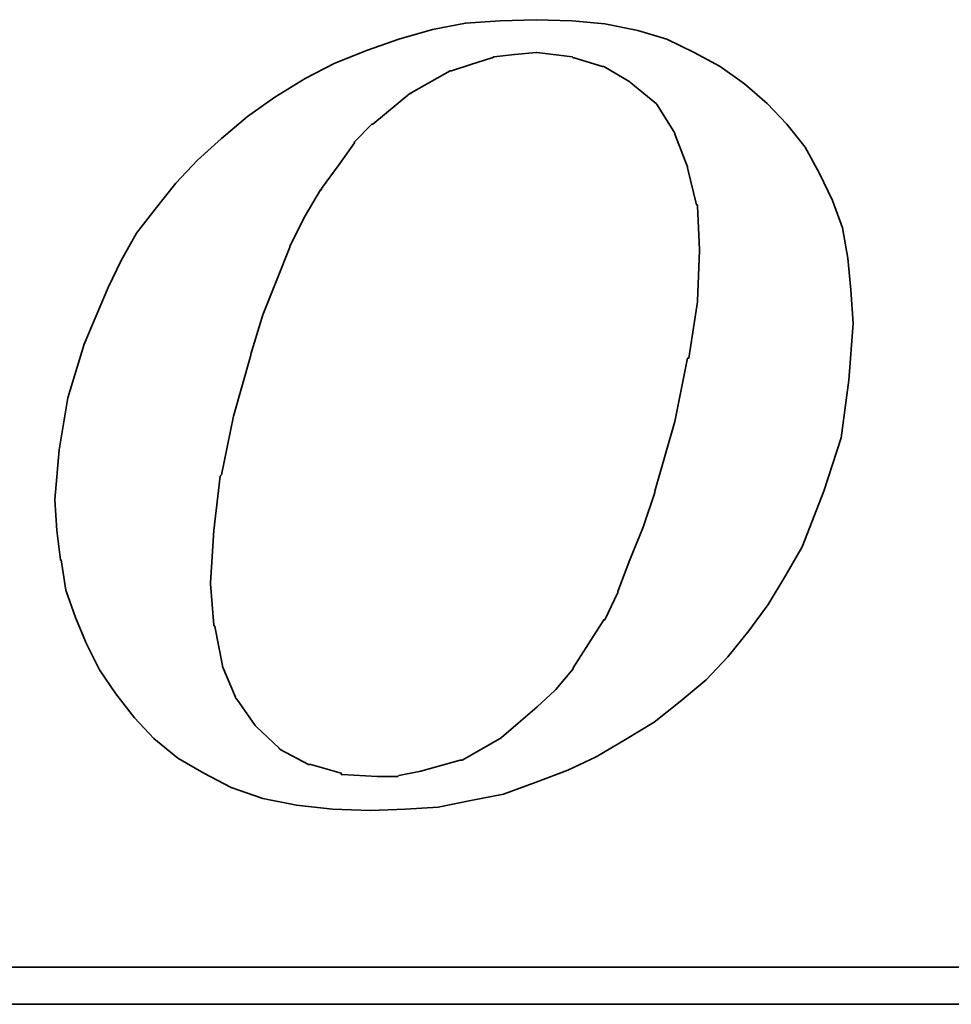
# Model space of a CAD drawing. Extents: x 8 to 237, y 68 to 180.
# Tile 35 of 51: x 206.9 to 209.17, y 125.7 to 128.1. Entities that reach past the tile are written whole.
import ezdxf

# ---------------------------------------------------------------- set-up
doc = ezdxf.new("R2010")
doc.units = 0
doc.header["$LTSCALE"] = 3
doc.header["$MEASUREMENT"] = 0
doc.layers.add('DIM', color=4, linetype='Continuous')
doc.layers.add('layer 1', color=7, linetype='Continuous')

# ---------------------------------------------------------------- blocks, each defined once
blk = doc.blocks.new('TBI MOTION logo(完整正式版)')
at = {"layer": 'layer 1', "color": 22, "lineweight": 35}
for points, knots in [([(-11.34375, -6.98375), (-11.34375, -6.98375), (-10.91375, -7.43875), (-10.91375, -7.43875), (-10.91375, -7.43875), (-10.91375, -7.43875), (-10.38625, -7.87125), (-10.38625, -7.87125), (-10.38625, -7.87125), (-10.38625, -7.87125), (-9.81125, -8.20375), (-9.81125, -8.20375), (-9.81125, -8.20375), (-9.81125, -8.20375), (-9.21125, -8.51875), (-9.21125, -8.51875), (-9.21125, -8.51875), (-9.21125, -8.51875), (-8.51625, -8.75875), (-8.51625, -8.75875), (-8.51625, -8.75875), (-8.51625, -8.75875), (-7.77125, -8.90375), (-7.77125, -8.90375), (-7.77125, -8.90375), (-7.77125, -8.90375), (-6.97875, -8.99875), (-6.97875, -8.99875), (-6.97875, -8.99875), (-6.97875, -8.99875), (-6.14125, -9.02375), (-6.14125, -9.02375), (-6.14125, -9.02375), (-6.14125, -9.02375), (-5.37125, -8.99875), (-5.37125, -8.99875), (-5.37125, -8.99875), (-5.37125, -8.99875), (-4.65375, -8.94875), (-4.65375, -8.94875), (-4.65375, -8.94875), (-4.65375, -8.94875), (-3.93375, -8.80625), (-3.93375, -8.80625), (-3.93375, -8.80625), (-3.93375, -8.80625), (-3.21375, -8.66375), (-3.21375, -8.66375), (-3.21375, -8.66375), (-3.21375, -8.66375), (-2.49375, -8.39875), (-2.49375, -8.39875), (-2.49375, -8.39875), (-2.49375, -8.39875), (-1.79875, -8.13375), (-1.79875, -8.13375), (-1.79875, -8.13375), (-1.79875, -8.13375), (-1.17375, -7.84375), (-1.17375, -7.84375), (-1.17375, -7.84375), (-1.17375, -7.84375), (-0.52375, -7.46375), (-0.52375, -7.46375), (-0.52375, -7.46375), (-0.52375, -7.46375), (0.10124, -7.07875), (0.10124, -7.07875), (0.10124, -7.07875), (0.10124, -7.07875), (0.67625, -6.62375), (0.67625, -6.62375), (0.67625, -6.62375), (0.67625, -6.62375), (1.24874, -6.14375), (1.24874, -6.14375), (1.24874, -6.14375), (1.24874, -6.14375), (1.72874, -5.64125), (1.72874, -5.64125), (1.72874, -5.64125), (1.72874, -5.64125), (2.18624, -5.06375), (2.18624, -5.06375), (2.18624, -5.06375), (2.18624, -5.06375), (2.61625, -4.48874), (2.61625, -4.48874), (2.61625, -4.48874), (2.61625, -4.48874), (3.00125, -3.83874), (3.00125, -3.83874), (3.00125, -3.83874), (3.00125, -3.83874), (3.36124, -3.21374), (3.36124, -3.21374), (3.36124, -3.21374), (3.36124, -3.21374), (3.84374, -1.99125), (3.84374, -1.99125), (3.84374, -1.99125), (3.84374, -1.99125), (4.22625, -0.81875), (4.22625, -0.81875), (4.22625, -0.81875), (4.22625, -0.81875), (4.39125, 0.45624), (4.39125, 0.45624), (4.39125, 0.45624), (4.39125, 0.45624), (4.48874, 1.70124), (4.48874, 1.70124), (4.48874, 1.70124), (4.48874, 1.70124), (4.43874, 2.44625), (4.43874, 2.44625), (4.43874, 2.44625), (4.43874, 2.44625), (4.36874, 3.14125), (4.36874, 3.14125), (4.36874, 3.14125), (4.36874, 3.14125), (4.25125, 3.81125), (4.25125, 3.81125), (4.25125, 3.81125), (4.25125, 3.81125), (4.03124, 4.41125), (4.03124, 4.41125), (4.03124, 4.41125), (4.03124, 4.41125), (3.74374, 5.01125), (3.74374, 5.01125), (3.74374, 5.01125), (3.74374, 5.01125), (3.43124, 5.58875), (3.43124, 5.58875), (3.43124, 5.58875), (3.43124, 5.58875), (3.02625, 6.09125), (3.02625, 6.09125), (3.02625, 6.09125), (3.02625, 6.09125), (2.59374, 6.54875), (2.59374, 6.54875), (2.59374, 6.54875), (2.59374, 6.54875), (2.09124, 6.98125), (2.09124, 6.98125), (2.09124, 6.98125), (2.09124, 6.98125), (1.56124, 7.36625), (1.56124, 7.36625), (1.56124, 7.36625), (1.56124, 7.36625), (0.98624, 7.67625), (0.98624, 7.67625), (0.98624, 7.67625), (0.98624, 7.67625), (0.38624, 7.96375), (0.38624, 7.96375), (0.38624, 7.96375), (0.38624, 7.96375), (-0.25875, 8.15625), (-0.25875, 8.15625), (-0.25875, 8.15625), (-0.25875, 8.15625), (-0.98125, 8.30125), (-0.98125, 8.30125), (-0.98125, 8.30125), (-0.98125, 8.30125), (-1.70124, 8.37125), (-1.70124, 8.37125), (-1.70124, 8.37125), (-1.70124, 8.37125), (-2.49375, 8.39624), (-2.49375, 8.39624), (-2.49375, 8.39624), (-2.49375, 8.39624), (-3.28625, 8.37125), (-3.28625, 8.37125), (-3.28625, 8.37125), (-3.28625, 8.37125), (-4.05125, 8.32125), (-4.05125, 8.32125), (-4.05125, 8.32125), (-4.05125, 8.32125), (-4.77375, 8.18125), (-4.77375, 8.18125), (-4.77375, 8.18125), (-4.77375, 8.18125), (-5.51625, 7.96375), (-5.51625, 7.96375), (-5.51625, 7.96375), (-5.51625, 7.96375), (-6.21125, 7.72625), (-6.21125, 7.72625), (-6.21125, 7.72625), (-6.21125, 7.72625), (-6.92875, 7.43625), (-6.92875, 7.43625), (-6.92875, 7.43625), (-6.92875, 7.43625), (-7.57875, 7.10125), (-7.57875, 7.10125), (-7.57875, 7.10125), (-7.57875, 7.10125), (-8.24875, 6.69125), (-8.24875, 6.69125), (-8.24875, 6.69125), (-8.24875, 6.69125), (-8.84875, 6.26125), (-8.84875, 6.26125), (-8.84875, 6.26125), (-8.84875, 6.26125), (-9.42625, 5.78125), (-9.42625, 5.78125), (-9.42625, 5.78125), (-9.42625, 5.78125), (-9.95375, 5.30125), (-9.95375, 5.30125), (-9.95375, 5.30125), (-9.95375, 5.30125), (-10.43375, 4.79624), (-10.43375, 4.79624), (-10.43375, 4.79624), (-10.43375, 4.79624), (-10.88875, 4.22125), (-10.88875, 4.22125), (-10.88875, 4.22125), (-10.88875, 4.22125), (-11.29875, 3.69375), (-11.29875, 3.69375), (-11.29875, 3.69375), (-11.29875, 3.69375), (-11.63375, 3.09125), (-11.63375, 3.09125), (-11.63375, 3.09125), (-11.63375, 3.09125), (-11.91875, 2.49625), (-11.91875, 2.49625), (-11.91875, 2.49625), (-11.91875, 2.49625), (-12.44875, 1.24625), (-12.44875, 1.24625), (-12.44875, 1.24625), (-12.44875, 1.24625), (-12.80875, 0.06874), (-12.80875, 0.06874), (-12.80875, 0.06874), (-12.80875, 0.06874), (-12.99875, -1.07875), (-12.99875, -1.07875), (-12.99875, -1.07875), (-12.99875, -1.07875), (-13.09375, -2.18375), (-13.09375, -2.18375), (-13.09375, -2.18375), (-13.09375, -2.18375), (-13.04875, -2.85375), (-13.04875, -2.85375), (-13.04875, -2.85375), (-13.04875, -2.85375), (-12.97375, -3.50375), (-12.97375, -3.50375), (-12.97375, -3.50375), (-12.97375, -3.50375), (-12.95375, -3.50375), (-12.95375, -3.50375), (-12.95375, -3.50375), (-12.95375, -3.50375), (-12.85375, -4.17375), (-12.85375, -4.17375), (-12.85375, -4.17375), (-12.85375, -4.17375), (-12.63875, -4.77624), (-12.63875, -4.77624), (-12.63875, -4.77624), (-12.63875, -4.77624), (-12.39875, -5.35125), (-12.39875, -5.35125), (-12.39875, -5.35125), (-12.39875, -5.35125), (-12.11375, -5.92875), (-12.11375, -5.92875), (-12.11375, -5.92875), (-12.11375, -5.92875), (-11.75375, -6.45375), (-11.75375, -6.45375), (-11.75375, -6.45375), (-11.75375, -6.45375), (-11.34375, -6.98375), (-11.34375, -6.98375)], [0, 0, 0, 0, 0.01369863, 0.01369863, 0.01369863, 0.01369863, 0.02739726, 0.02739726, 0.02739726, 0.02739726, 0.04109589, 0.04109589, 0.04109589, 0.04109589, 0.05479452, 0.05479452, 0.05479452, 0.05479452, 0.06849315, 0.06849315, 0.06849315, 0.06849315, 0.08219178, 0.08219178, 0.08219178, 0.08219178, 0.09589041, 0.09589041, 0.09589041, 0.09589041, 0.10958904, 0.10958904, 0.10958904, 0.10958904, 0.12328767, 0.12328767, 0.12328767, 0.12328767, 0.1369863, 0.1369863, 0.1369863, 0.1369863, 0.15068493, 0.15068493, 0.15068493, 0.15068493, 0.16438356, 0.16438356, 0.16438356, 0.16438356, 0.17808219, 0.17808219, 0.17808219, 0.17808219, 0.19178082, 0.19178082, 0.19178082, 0.19178082, 0.20547945, 0.20547945, 0.20547945, 0.20547945, 0.21917808, 0.21917808, 0.21917808, 0.21917808, 0.23287671, 0.23287671, 0.23287671, 0.23287671, 0.24657534, 0.24657534, 0.24657534, 0.24657534, 0.26027397, 0.26027397, 0.26027397, 0.26027397, 0.2739726, 0.2739726, 0.2739726, 0.2739726, 0.28767123, 0.28767123, 0.28767123, 0.28767123, 0.30136986, 0.30136986, 0.30136986, 0.30136986, 0.31506849, 0.31506849, 0.31506849, 0.31506849, 0.32876712, 0.32876712, 0.32876712, 0.32876712, 0.34246575, 0.34246575, 0.34246575, 0.34246575, 0.35616438, 0.35616438, 0.35616438, 0.35616438, 0.36986301, 0.36986301, 0.36986301, 0.36986301, 0.38356164, 0.38356164, 0.38356164, 0.38356164, 0.39726027, 0.39726027, 0.39726027, 0.39726027, 0.4109589, 0.4109589, 0.4109589, 0.4109589, 0.42465753, 0.42465753, 0.42465753, 0.42465753, 0.43835616, 0.43835616, 0.43835616, 0.43835616, 0.45205479, 0.45205479, 0.45205479, 0.45205479, 0.46575342, 0.46575342, 0.46575342, 0.46575342, 0.47945205, 0.47945205, 0.47945205, 0.47945205, 0.49315068, 0.49315068, 0.49315068, 0.49315068, 0.50684932, 0.50684932, 0.50684932, 0.50684932, 0.52054795, 0.52054795, 0.52054795, 0.52054795, 0.53424658, 0.53424658, 0.53424658, 0.53424658, 0.54794521, 0.54794521, 0.54794521, 0.54794521, 0.56164384, 0.56164384, 0.56164384, 0.56164384, 0.57534247, 0.57534247, 0.57534247, 0.57534247, 0.5890411, 0.5890411, 0.5890411, 0.5890411, 0.60273973, 0.60273973, 0.60273973, 0.60273973, 0.61643836, 0.61643836, 0.61643836, 0.61643836, 0.63013699, 0.63013699, 0.63013699, 0.63013699, 0.64383562, 0.64383562, 0.64383562, 0.64383562, 0.65753425, 0.65753425, 0.65753425, 0.65753425, 0.67123288, 0.67123288, 0.67123288, 0.67123288, 0.68493151, 0.68493151, 0.68493151, 0.68493151, 0.69863014, 0.69863014, 0.69863014, 0.69863014, 0.71232877, 0.71232877, 0.71232877, 0.71232877, 0.7260274, 0.7260274, 0.7260274, 0.7260274, 0.73972603, 0.73972603, 0.73972603, 0.73972603, 0.75342466, 0.75342466, 0.75342466, 0.75342466, 0.76712329, 0.76712329, 0.76712329, 0.76712329, 0.78082192, 0.78082192, 0.78082192, 0.78082192, 0.79452055, 0.79452055, 0.79452055, 0.79452055, 0.80821918, 0.80821918, 0.80821918, 0.80821918, 0.82191781, 0.82191781, 0.82191781, 0.82191781, 0.83561644, 0.83561644, 0.83561644, 0.83561644, 0.84931507, 0.84931507, 0.84931507, 0.84931507, 0.8630137, 0.8630137, 0.8630137, 0.8630137, 0.87671233, 0.87671233, 0.87671233, 0.87671233, 0.89041096, 0.89041096, 0.89041096, 0.89041096, 0.90410959, 0.90410959, 0.90410959, 0.90410959, 0.91780822, 0.91780822, 0.91780822, 0.91780822, 0.93150685, 0.93150685, 0.93150685, 0.93150685, 0.94520548, 0.94520548, 0.94520548, 0.94520548, 0.95890411, 0.95890411, 0.95890411, 0.95890411, 0.97260274, 0.97260274, 0.97260274, 0.97260274, 0.98630137, 0.98630137, 0.98630137, 0.98630137, 1, 1, 1, 1]), ([(-8.77875, 1.03124), (-8.77875, 1.03124), (-8.51625, 1.89625), (-8.51625, 1.89625), (-8.51625, 1.89625), (-8.51625, 1.89625), (-8.20375, 2.66375), (-8.20375, 2.66375), (-8.20375, 2.66375), (-8.20375, 2.66375), (-7.91625, 3.38125), (-7.91625, 3.38125), (-7.91625, 3.38125), (-7.91625, 3.38125), (-7.91625, 3.40624), (-7.91625, 3.40624), (-7.91625, 3.40624), (-7.91625, 3.40624), (-7.57875, 4.07624), (-7.57875, 4.07624), (-7.57875, 4.07624), (-7.57875, 4.07624), (-7.24375, 4.65125), (-7.24375, 4.65125), (-7.24375, 4.65125), (-7.24375, 4.65125), (-7.21875, 4.65125), (-7.21875, 4.65125), (-7.21875, 4.65125), (-7.21875, 4.65125), (-7.21875, 4.67624), (-7.21875, 4.67624), (-7.21875, 4.67624), (-7.21875, 4.67624), (-6.83625, 5.20375), (-6.83625, 5.20375), (-6.83625, 5.20375), (-6.83625, 5.20375), (-6.49875, 5.68625), (-6.49875, 5.68625), (-6.49875, 5.68625), (-6.49875, 5.68625), (-6.49875, 5.70625), (-6.49875, 5.70625), (-6.49875, 5.70625), (-6.49875, 5.70625), (-6.11625, 6.09125), (-6.11625, 6.09125), (-6.11625, 6.09125), (-6.11625, 6.09125), (-6.09125, 6.09125), (-6.09125, 6.09125), (-6.09125, 6.09125), (-6.09125, 6.09125), (-5.27375, 6.76625), (-5.27375, 6.76625), (-5.27375, 6.76625), (-5.27375, 6.76625), (-5.24875, 6.76625), (-5.24875, 6.76625), (-5.24875, 6.76625), (-5.24875, 6.76625), (-5.24875, 6.78625), (-5.24875, 6.78625), (-5.24875, 6.78625), (-5.24875, 6.78625), (-4.38875, 7.26624), (-4.38875, 7.26624), (-4.38875, 7.26624), (-4.38875, 7.26624), (-4.36125, 7.26624), (-4.36125, 7.26624), (-4.36125, 7.26624), (-4.36125, 7.26624), (-3.93375, 7.41125), (-3.93375, 7.41125), (-3.93375, 7.41125), (-3.93375, 7.41125), (-3.47375, 7.55625), (-3.47375, 7.55625), (-3.47375, 7.55625), (-3.47375, 7.55625), (-3.45375, 7.55625), (-3.45375, 7.55625), (-3.45375, 7.55625), (-3.45375, 7.55625), (-3.42875, 7.58124), (-3.42875, 7.58124), (-3.42875, 7.58124), (-3.42875, 7.58124), (-2.97375, 7.62625), (-2.97375, 7.62625), (-2.97375, 7.62625), (-2.97375, 7.62625), (-2.49375, 7.67625), (-2.49375, 7.67625), (-2.49375, 7.67625), (-2.49375, 7.67625), (-2.46875, 7.67625), (-2.46875, 7.67625), (-2.46875, 7.67625), (-2.46875, 7.67625), (-1.70124, 7.58124), (-1.70124, 7.58124), (-1.70124, 7.58124), (-1.70124, 7.58124), (-1.67875, 7.55625), (-1.67875, 7.55625), (-1.67875, 7.55625), (-1.67875, 7.55625), (-1.65375, 7.55625), (-1.65375, 7.55625), (-1.65375, 7.55625), (-1.65375, 7.55625), (-1.03125, 7.36625), (-1.03125, 7.36625), (-1.03125, 7.36625), (-1.03125, 7.36625), (-1.00625, 7.36625), (-1.00625, 7.36625), (-1.00625, 7.36625), (-1.00625, 7.36625), (-0.43124, 7.02624), (-0.43124, 7.02624), (-0.43124, 7.02624), (-0.43124, 7.02624), (-0.40625, 7.00624), (-0.40625, 7.00624), (-0.40625, 7.00624), (-0.40625, 7.00624), (0.12124, 6.57124), (0.12124, 6.57124), (0.12124, 6.57124), (0.12124, 6.57124), (0.14624, 6.54875), (0.14624, 6.54875), (0.14624, 6.54875), (0.14624, 6.54875), (0.17124, 6.52375), (0.17124, 6.52375), (0.17124, 6.52375), (0.17124, 6.52375), (0.55625, 5.89875), (0.55625, 5.89875), (0.55625, 5.89875), (0.55625, 5.89875), (0.55625, 5.87625), (0.55625, 5.87625), (0.55625, 5.87625), (0.55625, 5.87625), (0.84124, 5.15625), (0.84124, 5.15625), (0.84124, 5.15625), (0.84124, 5.15625), (0.84124, 5.13125), (0.84124, 5.13125), (0.84124, 5.13125), (0.84124, 5.13125), (1.03624, 4.31875), (1.03624, 4.31875), (1.03624, 4.31875), (1.03624, 4.31875), (1.05624, 4.31875), (1.05624, 4.31875), (1.05624, 4.31875), (1.05624, 4.31875), (1.05624, 4.29125), (1.05624, 4.29125), (1.05624, 4.29125), (1.05624, 4.29125), (1.10625, 3.33125), (1.10625, 3.33125), (1.10625, 3.33125), (1.10625, 3.33125), (1.10625, 3.30875), (1.10625, 3.30875), (1.10625, 3.30875), (1.10625, 3.30875), (1.05624, 2.20624), (1.05624, 2.20624), (1.05624, 2.20624), (1.05624, 2.20624), (1.05624, 2.18124), (1.05624, 2.18124), (1.05624, 2.18124), (1.05624, 2.18124), (0.86624, 0.93624), (0.86624, 0.93624), (0.86624, 0.93624), (0.86624, 0.93624), (0.84124, 0.93624), (0.84124, 0.93624), (0.84124, 0.93624), (0.84124, 0.93624), (0.55625, -0.45874), (0.55625, -0.45874), (0.55625, -0.45874), (0.55625, -0.45874), (0.12124, -1.99125), (0.12124, -1.99125), (0.12124, -1.99125), (0.12124, -1.99125), (0.12124, -2.01874), (0.12124, -2.01874), (0.12124, -2.01874), (0.12124, -2.01874), (-0.13874, -2.78375), (-0.13874, -2.78375), (-0.13874, -2.78375), (-0.13874, -2.78375), (-0.43124, -3.50375), (-0.43124, -3.50375), (-0.43124, -3.50375), (-0.43124, -3.50375), (-0.69375, -4.19875), (-0.69375, -4.19875), (-0.69375, -4.19875), (-0.69375, -4.19875), (-0.69375, -4.22375), (-0.69375, -4.22375), (-0.69375, -4.22375), (-0.69375, -4.22375), (-0.98125, -4.82374), (-0.98125, -4.82374), (-0.98125, -4.82374), (-0.98125, -4.82374), (-1.00625, -4.82374), (-1.00625, -4.82374), (-1.00625, -4.82374), (-1.00625, -4.82374), (-1.33875, -5.35125), (-1.33875, -5.35125), (-1.33875, -5.35125), (-1.33875, -5.35125), (-1.67875, -5.87875), (-1.67875, -5.87875), (-1.67875, -5.87875), (-1.67875, -5.87875), (-1.67875, -5.90375), (-1.67875, -5.90375), (-1.67875, -5.90375), (-1.67875, -5.90375), (-2.05875, -6.35875), (-2.05875, -6.35875), (-2.05875, -6.35875), (-2.05875, -6.35875), (-2.08375, -6.38375), (-2.08375, -6.38375), (-2.08375, -6.38375), (-2.08375, -6.38375), (-2.46875, -6.74375), (-2.46875, -6.74375), (-2.46875, -6.74375), (-2.46875, -6.74375), (-3.25875, -7.41625), (-3.25875, -7.41625), (-3.25875, -7.41625), (-3.25875, -7.41625), (-3.28625, -7.43875), (-3.28625, -7.43875), (-3.28625, -7.43875), (-3.28625, -7.43875), (-4.12375, -7.91875), (-4.12375, -7.91875), (-4.12375, -7.91875), (-4.12375, -7.91875), (-4.14875, -7.91875), (-4.14875, -7.91875), (-4.14875, -7.91875), (-4.14875, -7.91875), (-4.17125, -7.91875), (-4.17125, -7.91875), (-4.17125, -7.91875), (-4.17125, -7.91875), (-5.03375, -8.15875), (-5.03375, -8.15875), (-5.03375, -8.15875), (-5.03375, -8.15875), (-5.51625, -8.25625), (-5.51625, -8.25625), (-5.51625, -8.25625), (-5.51625, -8.25625), (-5.54125, -8.27875), (-5.54125, -8.27875), (-5.54125, -8.27875), (-5.54125, -8.27875), (-5.56375, -8.27875), (-5.56375, -8.27875), (-5.56375, -8.27875), (-5.56375, -8.27875), (-5.99625, -8.27875), (-5.99625, -8.27875), (-5.99625, -8.27875), (-5.99625, -8.27875), (-6.76375, -8.23125), (-6.76375, -8.23125), (-6.76375, -8.23125), (-6.76375, -8.23125), (-6.78875, -8.23125), (-6.78875, -8.23125), (-6.78875, -8.23125), (-6.78875, -8.23125), (-6.78875, -8.20375), (-6.78875, -8.20375), (-6.78875, -8.20375), (-6.78875, -8.20375), (-7.45875, -8.01375), (-7.45875, -8.01375), (-7.45875, -8.01375), (-7.45875, -8.01375), (-7.48375, -8.01375), (-7.48375, -8.01375), (-7.48375, -8.01375), (-7.48375, -8.01375), (-7.50875, -8.01375), (-7.50875, -8.01375), (-7.50875, -8.01375), (-7.50875, -8.01375), (-8.13125, -7.67875), (-8.13125, -7.67875), (-8.13125, -7.67875), (-8.13125, -7.67875), (-8.15625, -7.65375), (-8.15625, -7.65375), (-8.15625, -7.65375), (-8.15625, -7.65375), (-8.65875, -7.17375), (-8.65875, -7.17375), (-8.65875, -7.17375), (-8.65875, -7.17375), (-8.68375, -7.14875), (-8.68375, -7.14875), (-8.68375, -7.14875), (-8.68375, -7.14875), (-9.08875, -6.57375), (-9.08875, -6.57375), (-9.08875, -6.57375), (-9.08875, -6.57375), (-9.11375, -6.54875), (-9.11375, -6.54875), (-9.11375, -6.54875), (-9.11375, -6.54875), (-9.11375, -6.52875), (-9.11375, -6.52875), (-9.11375, -6.52875), (-9.11375, -6.52875), (-9.40375, -5.85375), (-9.40375, -5.85375), (-9.40375, -5.85375), (-9.40375, -5.85375), (-9.40375, -5.82875), (-9.40375, -5.82875), (-9.40375, -5.82875), (-9.40375, -5.82875), (-9.56875, -4.96875), (-9.56875, -4.96875), (-9.56875, -4.96875), (-9.56875, -4.96875), (-9.59375, -4.94375), (-9.59375, -4.94375), (-9.59375, -4.94375), (-9.59375, -4.94375), (-9.66375, -4.03375), (-9.66375, -4.03375), (-9.66375, -4.03375), (-9.66375, -4.03375), (-9.66375, -4.00875), (-9.66375, -4.00875), (-9.66375, -4.00875), (-9.66375, -4.00875), (-9.59375, -2.85375), (-9.59375, -2.85375), (-9.59375, -2.85375), (-9.59375, -2.85375), (-9.45125, -1.65875), (-9.45125, -1.65875), (-9.45125, -1.65875), (-9.45125, -1.65875), (-9.42625, -1.63375), (-9.42625, -1.63375), (-9.42625, -1.63375), (-9.42625, -1.63375), (-9.16125, -0.33875), (-9.16125, -0.33875), (-9.16125, -0.33875), (-9.16125, -0.33875), (-8.77875, 1.00624), (-8.77875, 1.00624), (-8.77875, 1.00624), (-8.77875, 1.00624), (-8.77875, 1.03124), (-8.77875, 1.03124)], [0, 0, 0, 0, 0.01020408, 0.01020408, 0.01020408, 0.01020408, 0.02040816, 0.02040816, 0.02040816, 0.02040816, 0.03061224, 0.03061224, 0.03061224, 0.03061224, 0.04081633, 0.04081633, 0.04081633, 0.04081633, 0.05102041, 0.05102041, 0.05102041, 0.05102041, 0.06122449, 0.06122449, 0.06122449, 0.06122449, 0.07142857, 0.07142857, 0.07142857, 0.07142857, 0.08163265, 0.08163265, 0.08163265, 0.08163265, 0.09183673, 0.09183673, 0.09183673, 0.09183673, 0.10204082, 0.10204082, 0.10204082, 0.10204082, 0.1122449, 0.1122449, 0.1122449, 0.1122449, 0.12244898, 0.12244898, 0.12244898, 0.12244898, 0.13265306, 0.13265306, 0.13265306, 0.13265306, 0.14285714, 0.14285714, 0.14285714, 0.14285714, 0.15306122, 0.15306122, 0.15306122, 0.15306122, 0.16326531, 0.16326531, 0.16326531, 0.16326531, 0.17346939, 0.17346939, 0.17346939, 0.17346939, 0.18367347, 0.18367347, 0.18367347, 0.18367347, 0.19387755, 0.19387755, 0.19387755, 0.19387755, 0.20408163, 0.20408163, 0.20408163, 0.20408163, 0.21428571, 0.21428571, 0.21428571, 0.21428571, 0.2244898, 0.2244898, 0.2244898, 0.2244898, 0.23469388, 0.23469388, 0.23469388, 0.23469388, 0.24489796, 0.24489796, 0.24489796, 0.24489796, 0.25510204, 0.25510204, 0.25510204, 0.25510204, 0.26530612, 0.26530612, 0.26530612, 0.26530612, 0.2755102, 0.2755102, 0.2755102, 0.2755102, 0.28571429, 0.28571429, 0.28571429, 0.28571429, 0.29591837, 0.29591837, 0.29591837, 0.29591837, 0.30612245, 0.30612245, 0.30612245, 0.30612245, 0.31632653, 0.31632653, 0.31632653, 0.31632653, 0.32653061, 0.32653061, 0.32653061, 0.32653061, 0.33673469, 0.33673469, 0.33673469, 0.33673469, 0.34693878, 0.34693878, 0.34693878, 0.34693878, 0.35714286, 0.35714286, 0.35714286, 0.35714286, 0.36734694, 0.36734694, 0.36734694, 0.36734694, 0.37755102, 0.37755102, 0.37755102, 0.37755102, 0.3877551, 0.3877551, 0.3877551, 0.3877551, 0.39795918, 0.39795918, 0.39795918, 0.39795918, 0.40816327, 0.40816327, 0.40816327, 0.40816327, 0.41836735, 0.41836735, 0.41836735, 0.41836735, 0.42857143, 0.42857143, 0.42857143, 0.42857143, 0.43877551, 0.43877551, 0.43877551, 0.43877551, 0.44897959, 0.44897959, 0.44897959, 0.44897959, 0.45918367, 0.45918367, 0.45918367, 0.45918367, 0.46938776, 0.46938776, 0.46938776, 0.46938776, 0.47959184, 0.47959184, 0.47959184, 0.47959184, 0.48979592, 0.48979592, 0.48979592, 0.48979592, 0.5, 0.5, 0.5, 0.5, 0.51020408, 0.51020408, 0.51020408, 0.51020408, 0.52040816, 0.52040816, 0.52040816, 0.52040816, 0.53061224, 0.53061224, 0.53061224, 0.53061224, 0.54081633, 0.54081633, 0.54081633, 0.54081633, 0.55102041, 0.55102041, 0.55102041, 0.55102041, 0.56122449, 0.56122449, 0.56122449, 0.56122449, 0.57142857, 0.57142857, 0.57142857, 0.57142857, 0.58163265, 0.58163265, 0.58163265, 0.58163265, 0.59183673, 0.59183673, 0.59183673, 0.59183673, 0.60204082, 0.60204082, 0.60204082, 0.60204082, 0.6122449, 0.6122449, 0.6122449, 0.6122449, 0.62244898, 0.62244898, 0.62244898, 0.62244898, 0.63265306, 0.63265306, 0.63265306, 0.63265306, 0.64285714, 0.64285714, 0.64285714, 0.64285714, 0.65306122, 0.65306122, 0.65306122, 0.65306122, 0.66326531, 0.66326531, 0.66326531, 0.66326531, 0.67346939, 0.67346939, 0.67346939, 0.67346939, 0.68367347, 0.68367347, 0.68367347, 0.68367347, 0.69387755, 0.69387755, 0.69387755, 0.69387755, 0.70408163, 0.70408163, 0.70408163, 0.70408163, 0.71428571, 0.71428571, 0.71428571, 0.71428571, 0.7244898, 0.7244898, 0.7244898, 0.7244898, 0.73469388, 0.73469388, 0.73469388, 0.73469388, 0.74489796, 0.74489796, 0.74489796, 0.74489796, 0.75510204, 0.75510204, 0.75510204, 0.75510204, 0.76530612, 0.76530612, 0.76530612, 0.76530612, 0.7755102, 0.7755102, 0.7755102, 0.7755102, 0.78571429, 0.78571429, 0.78571429, 0.78571429, 0.79591837, 0.79591837, 0.79591837, 0.79591837, 0.80612245, 0.80612245, 0.80612245, 0.80612245, 0.81632653, 0.81632653, 0.81632653, 0.81632653, 0.82653061, 0.82653061, 0.82653061, 0.82653061, 0.83673469, 0.83673469, 0.83673469, 0.83673469, 0.84693878, 0.84693878, 0.84693878, 0.84693878, 0.85714286, 0.85714286, 0.85714286, 0.85714286, 0.86734694, 0.86734694, 0.86734694, 0.86734694, 0.87755102, 0.87755102, 0.87755102, 0.87755102, 0.8877551, 0.8877551, 0.8877551, 0.8877551, 0.89795918, 0.89795918, 0.89795918, 0.89795918, 0.90816327, 0.90816327, 0.90816327, 0.90816327, 0.91836735, 0.91836735, 0.91836735, 0.91836735, 0.92857143, 0.92857143, 0.92857143, 0.92857143, 0.93877551, 0.93877551, 0.93877551, 0.93877551, 0.94897959, 0.94897959, 0.94897959, 0.94897959, 0.95918367, 0.95918367, 0.95918367, 0.95918367, 0.96938776, 0.96938776, 0.96938776, 0.96938776, 0.97959184, 0.97959184, 0.97959184, 0.97959184, 0.98979592, 0.98979592, 0.98979592, 0.98979592, 1, 1, 1, 1]), ([(75.90875, -9.47875), (75.90875, -9.47875), (75.90875, -12.28625), (75.90875, -12.28625), (75.90875, -12.28625), (75.90875, -12.28625), (75.90875, -12.47875), (75.90875, -12.47875), (75.90875, -12.47875), (75.90875, -12.47875), (75.71625, -12.47875), (75.71625, -12.47875), (75.71625, -12.47875), (75.71625, -12.47875), (-88.32875, -12.47875), (-88.32875, -12.47875), (-88.32875, -12.47875), (-88.32875, -12.47875), (-88.32875, -13.29375), (-88.32875, -13.29375), (-88.32875, -13.29375), (-88.32875, -13.29375), (82.89125, -13.29375), (82.89125, -13.29375), (82.89125, -13.29375), (82.89125, -13.29375), (75.90875, -9.47875), (75.90875, -9.47875)], [0, 0, 0, 0, 0.14285714, 0.14285714, 0.14285714, 0.14285714, 0.28571429, 0.28571429, 0.28571429, 0.28571429, 0.42857143, 0.42857143, 0.42857143, 0.42857143, 0.57142857, 0.57142857, 0.57142857, 0.57142857, 0.71428571, 0.71428571, 0.71428571, 0.71428571, 0.85714286, 0.85714286, 0.85714286, 0.85714286, 1, 1, 1, 1])]:
    blk.add_open_spline(points, degree=3, knots=knots, dxfattribs=at)

msp = doc.modelspace()

# ---------------------------------------------------------------- block references
at = {"layer": 'DIM', "color": 7, "xscale": 0.1106772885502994, "yscale": 0.1106772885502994, "zscale": 0.1106772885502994}
msp.add_blockref('TBI MOTION logo(完整正式版)', (208.4377, 127.169), dxfattribs=at)

doc.saveas('drawing.dxf')
